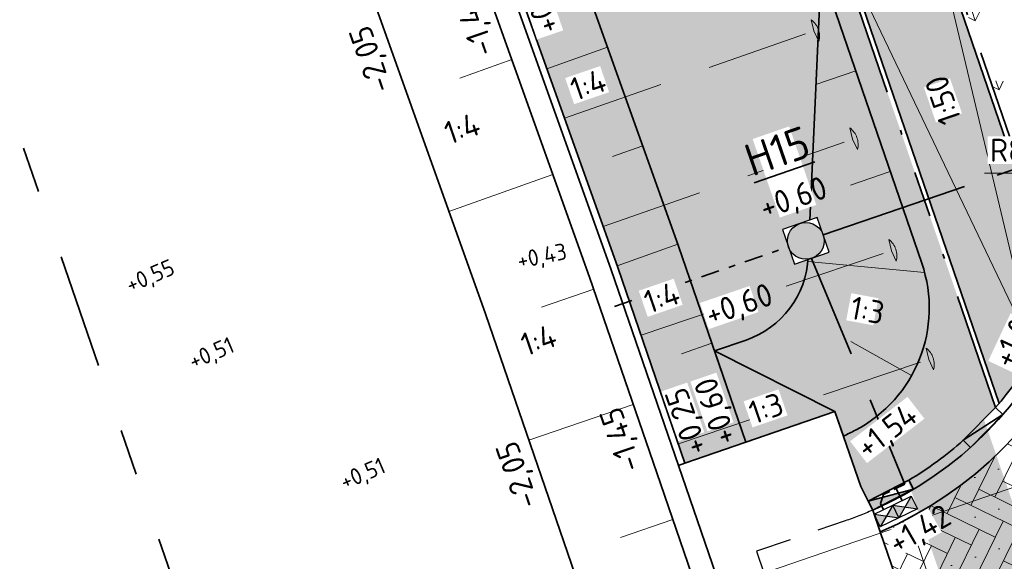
# Model space of a CAD drawing. Header units: metres. Extents: x 264779 to 275389, y 575281 to 580396.
# Tile 154 of 174: x 265479 to 265500, y 577029 to 577041. Entities that reach past the tile are written whole.
import ezdxf

# ---------------------------------------------------------------- set-up
doc = ezdxf.new("R2010")
doc.units = ezdxf.units.M
doc.set_wipeout_variables(frame=1)
for name, pattern in [('AL-TEKENBLADGRENS', [11.5, 2.5, -1.5, 1, -1.5, 1, -1.5, 2.5]), ('B-WE-RI-HWA_HUISAANSLUITING_PVC_125-G', [10, 3.25, -0.75, 1.25, -0.75, 1.25, -0.75, 1.25, -0.75]), ('B-WE-RI-HWA_PVC_125-G', [9.999999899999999, 2.25, -1.0833333, 2.25, -1.0833333, 2.25, -1.0833333]), ('B-WE-RI-HWA_PVC_315-G', [10, 2, -1.125, 0.75, -1.125, 2, -1.125, 0.75, -1.125]), ('B-WE-VH-KANTOPSLUITING_OPSLUITBAND_[AFMETINGEN1]-G', [10, 5.5, -0.875, 0, -0.875, 1, -0.875, 0, -0.875]), ('B-WE-VH-KANTOPSLUITING_TROTTOIRBAND_RWS_[AFMETINGEN1]-G', [10, 2.5, -1.5, 0, -1.5, 0, -1.5, 0, -1.5, 0, -1.5]), ('DASHED', [19.049999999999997, 12.7, -6.35]), ('HIDDEN', [9.524999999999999, 6.35, -3.175])]:
    doc.linetypes.add(name, pattern=pattern)
for name, color, linetype, lineweight, true_color in [('B-WE-KL-TRACE-A', 9, 'Continuous', 13, 0x808080), ('N-GV-GR-GRAS_BERMKRUIDENMENGSEL-A', 7, 'Continuous', 18, 0x00a500), ('N-OI-RI-HWA_KOLKAANSLUITING_PVC_160-G', 150, 'B-WE-RI-HWA_HUISAANSLUITING_PVC_125-G', 35, 0x007fff), ('N-OI-RI-HWA_KOLKAANSLUITING_PVC_200-G', 150, 'B-WE-RI-HWA_PVC_125-G', 35, 0x007fff), ('N-OI-RI-HWA_PVC_315-G', 150, 'B-WE-RI-HWA_PVC_315-G', 35, 0x007fff), ('N-WE-RI-HWA_KOLK-S', 150, 'Continuous', 25, 0x007fff), ('N-WE-RI-HWA_RIOOLPUT_INSPECTIEPUT-S', 150, 'Continuous', 25, 0x007fff), ('N-WE-VH-VERHARDING_STRAATBAKSTEEN_DIKFORMAAT_KEPER-ROOD-PAARS-A', 7, 'Continuous', 18, 0xa45729), ('N-WE-VH-VERHARDING_STRAATBAKSTEEN_WAALFORMAAT_HALF_PAARS-BRUIN-A', 7, 'Continuous', 18, 0x66332b)]:
    doc.layers.add(name, color=color, linetype=linetype, lineweight=lineweight, true_color=true_color)
for name, color, linetype, lineweight in [('B-XX-AL-HOOGTELABEL-T25', 252, 'Continuous', 9), ('N-WA-RI-DETAIL1-G', 1, 'HIDDEN', 18), ('N-WE-GK-BESCHOEIING-G', 130, 'B-WE-GK-BESCHOEIING_TYPE_1-G', 35), ('N-WE-GK-BESCHOEIING_ACHTERKANT-G', 130, 'Continuous', 35), ('N-WE-GW-TALUD_KRUIN-G', 3, 'Continuous', 35), ('N-WE-GW-TALUD_TEEN-G', 94, 'Continuous', 35), ('N-WE-GW-TALUDARCERING_KORT-G', 90, 'Continuous', 18), ('N-WE-GW-TALUDARCERING_LANG-G', 60, 'Continuous', 13), ('N-WE-GW-WATERGANG_BODEM-G', 44, 'Continuous', 35), ('N-WE-RI-ALGEMEEN-PUTNUMMER_HWA-T35', 7, 'Continuous', 35), ('N-WE-VH-GOOT_SBS-G', 40, 'Continuous', 35), ('N-WE-VH-HELLING_AANDUIDING-G', 30, 'Continuous', 18), ('N-WE-VH-KANTOPSLUITING_ELEMENT_EINDVERLOOPBAND_110-220x250-G', 40, 'Continuous', 35), ('N-WE-VH-KANTOPSLUITING_ELEMENT_VERLOOPBAND_110-220x250_190-220x160-G', 40, 'Continuous', 35), ('N-WE-VH-KANTOPSLUITING_INRITBAND_190-220x160-G', 60, 'B-WE-VH-KANTOPSLUITING_GAZONBAND_[AFMETINGEN1]-G', 35), ('N-WE-VH-KANTOPSLUITING_OPSLUITBAND_100x200-G', 60, 'B-WE-VH-KANTOPSLUITING_OPSLUITBAND_[AFMETINGEN1]-G', 35), ('N-WE-VH-KANTOPSLUITING_TROTTOIRBAND_RWS_110-220x250-G', 60, 'B-WE-VH-KANTOPSLUITING_TROTTOIRBAND_RWS_[AFMETINGEN1]-G', 35), ('N-WE-VH-KNIKLIJN_AANDUIDING-G', 30, 'Continuous', 18), ('N-WE-VH-VERHARDING_STRAATBAKSTEEN_DIKFORMAAT_KEPER-G', 40, 'Continuous', 35), ('N-WE-VH-VERHARDING_STRAATBAKSTEEN_WAALFORMAAT_HALF-G', 40, 'Continuous', 35), ('N-XX-AL-HOOGTELABEL-T25-M', 7, 'Continuous', 25), ('T-WE-GR-TOEKOMSTIG-G', 3, 'DASHED', 25), ('X-XX-AL-AANPIJLING-T25', 7, 'Continuous', 25), ('X-XX-AL-TEKENBLADGRENS-G', 7, 'AL-TEKENBLADGRENS', 35)]:
    doc.layers.add(name, color=color, linetype=linetype, lineweight=lineweight)
doc.layers.add('X-XX-AL-HULPLAAG-G', color=6, linetype='Continuous', lineweight=18, plot=False)
doc.styles.add('NLCS-ISO-ANNOTATIVE-T25', font='NLCS-ISO.ttf', dxfattribs={"height": 2.5})
doc.styles.add('NLCS-ISO-ANNOTATIVE-T35', font='NLCS-ISO.ttf', dxfattribs={"height": 3.5})
doc.styles.add('NLCS-ISO-M1000-T25', font='NLCS-ISO.ttf', dxfattribs={"height": 2.5})
doc.linetypes.add('B-WE-GK-BESCHOEIING_TYPE_1-G', pattern='A,7.5,[151,NLCS.shx,S=2,R=0,X=-0.25,Y=0.6],2.5', length=10)
doc.linetypes.add('B-WE-VH-KANTOPSLUITING_GAZONBAND_[AFMETINGEN1]-G', pattern='A,4,-3,[160,NLCS.shx,S=0.25,R=0,X=0,Y=0],-3', length=10)
doc.dimstyles.new('NLCS-ANNOTATIVE-T25-SCHRAP', dxfattribs={"dimtxt": 2.5, "dimasz": 1.4, "dimexe": 2, "dimexo": 2, "dimgap": 0.7, "dimtad": 1, "dimzin": 0, "dimtxsty": 'NLCS-ISO-ANNOTATIVE-T25', "dimblk": 'OBLIQUE', "dimcen": 2.5, "dimdle": 2, "dimclrd": 256, "dimclre": 256, "dimclrt": 256, "dimadec": 1, "dimazin": 0, "dimtfac": 1, "dimtofl": 0, "dimtmove": 1, "dimatfit": 0, "dimldrblk": 'OBLIQUE', "dimfxl": 2, "dimfxlon": 1, "dimtfillclr": 256, "dimtolj": 1, "dimtzin": 0, "dimlwd": 18, "dimlwe": 18, "dimarcsym": 0})
pattern_1 = [(109.0885257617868, (53431.10337810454, 115509.4028793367), (-1.011904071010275, 0.4916046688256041), [0.2109375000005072, -1.380052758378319]), (64.0885257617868, (53431.10337810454, 115509.4028793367), (-1.011904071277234, 0.4916046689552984), [0.2109375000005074, -0.9140625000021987]), (154.0885257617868, (53431.10337810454, 115509.4028793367), (-0.4916046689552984, -1.011904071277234), [0.2109375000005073, -0.9140625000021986])]

# ---------------------------------------------------------------- blocks, each defined once
blk = doc.blocks.new('*U278')
blk.add_wipeout([(-1.125000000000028, 0.7499999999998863), (1.124999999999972, 0.7499999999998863), (1.124999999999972, -0.7499999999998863), (-1.125000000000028, -0.7499999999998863)])
h = blk.add_hatch(color=256)
h.dxf.hatch_style = 1
h.paths.add_polyline_path([(0, 0), (-1.124999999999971, 0.7499999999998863), (-1.124999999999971, -0.7499999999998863)])
h.paths.add_polyline_path([(1.124999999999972, -0.7499999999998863), (1.124999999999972, 0.7499999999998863), (5.551115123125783e-17, -1.110223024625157e-16)])
for p, q in [((-1.124999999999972, -0.7499999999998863), (1.124999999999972, 0.7499999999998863)), ((1.124999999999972, -0.7499999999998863), (-1.124999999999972, 0.7499999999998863))]:
    blk.add_line(p, q)
at = {"flags": 128}
blk.add_lwpolyline([(-1.124999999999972, -0.7499999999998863), (1.124999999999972, -0.7499999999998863), (1.124999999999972, 0.7499999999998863), (-1.124999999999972, 0.7499999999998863)], close=True, dxfattribs=at)
blk = doc.blocks.new('*U279')
blk.add_wipeout([(-1.125000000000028, 0.7499999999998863), (1.124999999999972, 0.7499999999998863), (1.124999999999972, -0.7499999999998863), (-1.125000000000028, -0.7499999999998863)])
h = blk.add_hatch(color=256)
h.dxf.hatch_style = 1
h.paths.add_polyline_path([(0, 0), (-1.124999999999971, 0.7499999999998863), (-1.124999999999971, -0.7499999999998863)])
h.paths.add_polyline_path([(1.124999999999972, -0.7499999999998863), (1.124999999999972, 0.7499999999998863), (5.551115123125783e-17, -1.110223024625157e-16)])
for p, q in [((-1.124999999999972, -0.7499999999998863), (1.124999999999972, 0.7499999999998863)), ((1.124999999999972, -0.7499999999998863), (-1.124999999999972, 0.7499999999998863))]:
    blk.add_line(p, q)
at = {"flags": 128}
blk.add_lwpolyline([(-1.124999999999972, -0.7499999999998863), (1.124999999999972, -0.7499999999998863), (1.124999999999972, 0.7499999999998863), (-1.124999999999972, 0.7499999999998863)], close=True, dxfattribs=at)
blk = doc.blocks.new('*U280')
blk.add_wipeout([(-1.125000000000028, 0.7499999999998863), (1.124999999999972, 0.7499999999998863), (1.124999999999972, -0.7499999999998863), (-1.125000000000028, -0.7499999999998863)])
h = blk.add_hatch(color=256)
h.dxf.hatch_style = 1
h.paths.add_polyline_path([(0, 0), (-1.124999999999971, 0.7499999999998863), (-1.124999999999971, -0.7499999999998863)])
h.paths.add_polyline_path([(1.124999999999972, -0.7499999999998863), (1.124999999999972, 0.7499999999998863), (5.551115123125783e-17, -1.110223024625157e-16)])
for p, q in [((-1.124999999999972, -0.7499999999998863), (1.124999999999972, 0.7499999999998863)), ((1.124999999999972, -0.7499999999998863), (-1.124999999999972, 0.7499999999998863))]:
    blk.add_line(p, q)
at = {"flags": 128}
blk.add_lwpolyline([(-1.124999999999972, -0.7499999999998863), (1.124999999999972, -0.7499999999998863), (1.124999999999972, 0.7499999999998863), (-1.124999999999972, 0.7499999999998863)], close=True, dxfattribs=at)
blk = doc.blocks.new('*U269')
blk.add_wipeout([(-1.125000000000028, 0.7499999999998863), (1.124999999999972, 0.7499999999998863), (1.124999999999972, -0.7499999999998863), (-1.125000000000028, -0.7499999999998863)])
h = blk.add_hatch(color=256)
h.dxf.hatch_style = 1
h.paths.add_polyline_path([(0, 0), (-1.124999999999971, 0.7499999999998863), (-1.124999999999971, -0.7499999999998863)])
h.paths.add_polyline_path([(1.124999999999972, -0.7499999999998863), (1.124999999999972, 0.7499999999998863), (5.551115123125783e-17, -1.110223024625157e-16)])
for p, q in [((-1.124999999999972, -0.7499999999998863), (1.124999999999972, 0.7499999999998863)), ((1.124999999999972, -0.7499999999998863), (-1.124999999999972, 0.7499999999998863))]:
    blk.add_line(p, q)
at = {"flags": 128}
blk.add_lwpolyline([(-1.124999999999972, -0.7499999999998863), (1.124999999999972, -0.7499999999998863), (1.124999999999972, 0.7499999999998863), (-1.124999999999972, 0.7499999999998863)], close=True, dxfattribs=at)
blk = doc.blocks.new('*U301')
at = {"flags": 128}
blk.add_lwpolyline([(9.313225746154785e-09, 8.381903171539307e-09), (18.91527827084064, 6.496510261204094)], dxfattribs=at)
blk = doc.blocks.new('*U182')
h = blk.add_hatch(color=256)
h.dxf.hatch_style = 1
h.paths.add_polyline_path([(0, 0.2199999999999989), (-0.9999999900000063, 0.2199999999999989), (-0.9999999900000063, 0)])
for p, q in [((-0.9999999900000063, 0), (0, 0.2199999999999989)), ((0, 0.2199999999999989), (-0.9999999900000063, 0.2199999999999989)), ((-0.9999999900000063, 0.2199999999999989), (-0.9999999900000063, 0)), ((0, 0), (0, 0.2199999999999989)), ((-0.9999999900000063, 0), (0, 0))]:
    blk.add_line(p, q)
blk = doc.blocks.new('*U156')
for p, q in [((-0.4999999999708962, 0), (-5.820766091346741e-11, 0.1099999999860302)), ((-5.820766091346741e-11, 0.1099999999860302), (-0.5000000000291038, 0.1099999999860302)), ((-0.5000000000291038, 0.1099999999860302), (-0.4999999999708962, 0)), ((0, 0), (-5.820766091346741e-11, 0.1099999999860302)), ((-0.4999999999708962, 0), (0, 0))]:
    blk.add_line(p, q)
blk = doc.blocks.new('N-SRI-PUT_HWA-SO')
at = {"ltscale": 0.9999899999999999}
blk.add_wipeout([(-2.000000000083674, 1.9999999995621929), (2.000000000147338, 1.999999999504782), (2.000083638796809, -2.0000000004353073), (-1.9999999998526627, -2.0000000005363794)], dxfattribs=at)
h = blk.add_hatch(color=256, dxfattribs=at)
h.dxf.hatch_style = 1
h.paths.add_polyline_path([(-1.999999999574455, 0, 1), (1.999999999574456, 0, 1)])
at = {"ltscale": 0.9999899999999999, "flags": 128}
blk.add_lwpolyline([(-1.999999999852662, -2.00000000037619), (2.00000000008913, -2.000000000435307), (2.000000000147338, 1.99999999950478), (-2.000000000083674, 1.999999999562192)], close=True, dxfattribs=at)
at = {"ltscale": 0.9999899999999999}
blk.add_circle((0, 0), 1.999999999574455, dxfattribs=at)
blk = doc.blocks.new('_Oblique')
at = {"color": 0, "linetype": 'ByBlock', "lineweight": -2}
blk.add_line((-0.5, -0.5), (0.5, 0.5), dxfattribs=at)
blk = doc.blocks.new('*D309')
at = {"layer": 'Defpoints', "color": 0, "transparency": 16777216}
for p in [(265494.0084626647, 577037.284917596), (265502.008462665, 577037.2849206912)]:
    blk.add_point(p, dxfattribs=at)
at = {"layer": 'X-XX-AL-AANPIJLING-T25', "lineweight": 18, "transparency": 16777216}
blk.add_line((265499.6434626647, 577037.2849197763), (265502.008462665, 577037.2849206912), dxfattribs=at)
at = {"layer": 'X-XX-AL-AANPIJLING-T25', "lineweight": 18, "transparency": 16777216, "xscale": 0.28, "yscale": 0.28, "zscale": 0.28, "rotation": 2.216726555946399e-05}
blk.add_blockref('_Oblique', (265502.008462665, 577037.2849206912), dxfattribs=at)
at = {"layer": 'X-XX-AL-AANPIJLING-T25', "transparency": 16777216, "insert": (265500.5459624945, 577037.7249201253), "char_height": 0.5, "attachment_point": 5, "rotation": 2.2167265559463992e-05, "style": 'NLCS-ISO-ANNOTATIVE-T25', "bg_fill": 3, "box_fill_scale": 1.1, "bg_fill_color": 256, "bg_fill_true_color": 13158600, "bg_fill_transparency": 0}
blk.add_mtext('\\A1;R8,00', dxfattribs=at)

msp = doc.modelspace()

# ---------------------------------------------------------------- hatches: boundary and pattern name
at = {"layer": 'B-WE-KL-TRACE-A'}
h = msp.add_hatch(dxfattribs=at)
h.set_pattern_fill('DOTS', color=256, scale=0.5)
h.set_pattern_definition([(0, (265713.5037215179, 576754.347448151), (0.079375, 0.15875), [0, -0.15875])])
h.paths.add_polyline_path([(265257.4968369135, 576901.5761774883), (265280.0916573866, 576836.2847694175), (265298.3095297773, 576783.2684052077), (265291.7910652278, 576781.3919409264), (265239.3844830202, 576934.357341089), (265222.6545188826, 576983.2093656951), (265230.6998002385, 576979.9387431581), (265245.2970659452, 576937.4214639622), (265245.4268832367, 576937.0400356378)])
h.paths.add_polyline_path([(265223.1412313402, 576984.792636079), (265219.9171446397, 576993.6057803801), (265211.9711137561, 577028.5841000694), (265210.5470434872, 577042.0965979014), (265222.785960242, 577002.9892891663), (265229.9890989, 576982.0087943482)])
h.paths.add_polyline_path([(265207.4883815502, 577055.376185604), (265208.8761607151, 577042.2080411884), (265202.7742237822, 577069.0686844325)])
h.paths.add_polyline_path([(265194.590062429, 577097.9085658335), (265209.1096184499, 577055.7358143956), (265209.6692168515, 577050.4259835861), (265224.3538914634, 577003.5036852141), (265246.8556826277, 576937.9629903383), (265259.0579230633, 576902.1106026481), (265281.6549596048, 576836.8125882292), (265331.2802575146, 576692.4013527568), (265402.2473446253, 576711.0228501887), (265417.8306975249, 576715.0566852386), (265434.2459850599, 576719.39302536), (265450.777129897, 576723.649835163), (265466.979540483, 576727.876377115), (265483.5581751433, 576732.242807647), (265517.7483926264, 576741.1028640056), (265533.9867995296, 576745.3759710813), (265551.2601896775, 576749.8448133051), (265566.6743261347, 576753.91090446), (265582.2410935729, 576757.8706258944), (265589.3106052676, 576759.6852915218), (265591.0430590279, 576760.3291778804), (265486.4121519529, 577064.1697157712), (265488.3031695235, 577064.8209089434), (265593.6022476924, 576759.0400508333), (265591.7270126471, 576758.3430263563), (265591.5804511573, 576758.7686302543), (265589.8027725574, 576758.1081338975), (265582.6495914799, 576756.271991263), (265567.0881413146, 576752.3136223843), (265551.677254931, 576748.2483885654), (265534.4033856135, 576743.7794223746), (265518.1652984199, 576739.5063994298), (265483.9752518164, 576730.646387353), (265467.3979015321, 576726.280295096), (265451.1910992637, 576722.0526075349), (265434.66242537, 576717.7964340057), (265418.2481494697, 576713.4603611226), (265402.66378843, 576709.4262651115), (265330.2160485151, 576690.416310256), (265298.8464300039, 576781.7059561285), (265290.7389347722, 576779.3720590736), (265237.8235169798, 576933.822658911), (265212.5083100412, 577007.7438641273), (265210.3404490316, 577028.3139285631), (265197.8001714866, 577083.5160594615), (265193.029937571, 577097.3714341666)])
at = {"layer": 'N-GV-GR-GRAS_BERMKRUIDENMENGSEL-A'}
h = msp.add_hatch(dxfattribs=at)
h.set_pattern_fill('AGR-KRUIDEN', color=256, scale=0.562500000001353, pattern_type=2)
h.set_pattern_definition(pattern_1)
edge = h.paths.add_edge_path()
edge.add_line((265494.7589938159, 577059.0527183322), (265493.1700782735, 577058.5070559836))
edge.add_line((265493.1700782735, 577058.5070559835), (265501.3461655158, 577034.699087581))
edge.add_line((265501.3461655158, 577034.699087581), (265501.6172335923, 577035.6616477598))
edge.add_arc((265494.0084626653, 577037.2849175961), 7.779999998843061, 347.9569540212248, 378.9533991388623)
edge.add_line((265501.3666548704, 577039.8118539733), (265494.758993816, 577059.0527183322))

# ---------------------------------------------------------------- linework, layer by layer
at = {"layer": 'N-OI-RI-HWA_KOLKAANSLUITING_PVC_160-G', "flags": 128}
msp.add_lwpolyline([(265496.1325580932, 577035.9397386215), (265501.881010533, 577037.9138529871), (265501.9741582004, 577038.1044401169), (265501.5073701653, 577039.4636813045), (265501.6005177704, 577039.6542686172), (265501.7423852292, 577039.7029884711)], dxfattribs=at)
at = {"layer": 'N-WA-RI-DETAIL1-G', "ltscale": 0.35, "flags": 128}
for points in [[(265490.5049224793, 577038.4770865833), (265496.1680480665, 577040.4592592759)], [(265491.345573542, 577036.1226639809), (265497.0086991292, 577038.1048366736)], [(265492.1684105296, 577033.7620025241), (265497.8551895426, 577035.675257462)], [(265492.9804080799, 577031.3975448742), (265498.6671870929, 577033.3107998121)]]:
    msp.add_lwpolyline(points, dxfattribs=at)
for points in [[(265496.0382713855, 577040.1489642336), (265495.9320845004, 577040.3766687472), (265495.8730903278, 577040.6208913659, -0.300000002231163)], [(265496.8789224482, 577037.7945416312), (265496.7727355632, 577038.0222461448), (265496.7137413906, 577038.2664687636, -0.300000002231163)], [(265497.721654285, 577035.366561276), (265497.6182404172, 577035.5955385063), (265497.5622163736, 577035.8404595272, -0.300000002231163)], [(265498.5336518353, 577033.0021036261), (265498.4302379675, 577033.2310808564), (265498.3742139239, 577033.4760018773, -0.300000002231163)]]:
    msp.add_lwpolyline(points, format="xyb", close=True, dxfattribs=at)
at = {"layer": 'N-WE-GK-BESCHOEIING-G', "ltscale": 0.6, "flags": 128}
msp.add_lwpolyline([(265486.6832368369, 577048.7344988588), (265491.5217189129, 577035.1832813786), (265492.9833145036, 577030.9272576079)], dxfattribs=at)
at = {"layer": 'N-WE-GK-BESCHOEIING_ACHTERKANT-G', "flags": 128}
msp.add_lwpolyline([(265492.9833145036, 577030.9272576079), (265493.1251819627, 577030.9759774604), (265491.663586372, 577035.2320012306), (265486.8252366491, 577048.7828315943), (265486.6832368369, 577048.7344988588)], dxfattribs=at)
at = {"layer": 'N-WE-GW-TALUD_KRUIN-G', "ltscale": 0.9999899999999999, "flags": 128}
msp.add_lwpolyline([(265496.0860293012, 577041.703258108), (265498.2770150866, 577035.3233212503, -0.3700684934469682), (265496.83519781, 577031.6932715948, -0.01172405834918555), (265496.5713898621, 577031.5624408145), (265496.3881335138, 577032.0965340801), (265494.4492782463, 577031.4306960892)], format="xyb", dxfattribs=at)
msp.add_lwpolyline([(265496.3881335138, 577032.0965340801), (265493.7672003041, 577033.4168405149)], dxfattribs=at)
at = {"layer": 'N-WE-GW-TALUD_TEEN-G', "ltscale": 0.9999899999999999, "flags": 128}
msp.add_lwpolyline([(265496.0860293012, 577041.703258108), (265495.8028712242, 577035.453917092, -0.3078899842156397), (265494.4545191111, 577033.6528782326), (265493.7672003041, 577033.4168405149), (265494.4492782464, 577031.4306960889)], format="xyb", dxfattribs=at)
at = {"layer": 'N-WE-GW-TALUDARCERING_KORT-G'}
for p, q in [((265489.3593697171, 577039.7524645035), (265488.229246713, 577039.3489524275)), ((265492.2042394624, 577037.8812266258), (265491.5450011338, 577037.6458443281)), ((265497.5918084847, 577037.318576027), (265496.7261132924, 577037.02128063)), ((265491.1382019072, 577034.7606319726), (265490.0032622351, 577034.3708731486)), ((265498.0559427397, 577032.8808998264), (265496.7367109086, 577033.6211366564)), ((265493.7098018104, 577033.5839793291), (265493.0477536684, 577033.356620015)), ((265492.8594172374, 577029.7486208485), (265491.7244775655, 577029.3588620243))]:
    msp.add_line(p, q, dxfattribs=at)
at = {"layer": 'N-WE-GW-TALUDARCERING_LANG-G'}
for p, q in [((265491.438668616, 577040.0253710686), (265490.1201919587, 577039.5546064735)), ((265496.838918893, 577039.5109170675), (265495.9732237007, 577039.2136216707)), ((265490.2503452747, 577037.2570943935), (265487.9900992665, 577036.4500702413)), ((265492.9698103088, 577035.737082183), (265491.6513336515, 577035.2663175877)), ((265498.3378014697, 577035.1240437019), (265495.7963745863, 577035.3597475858)), ((265491.9988095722, 577032.2546264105), (265489.7289302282, 577031.4751087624))]:
    msp.add_line(p, q, dxfattribs=at)
at = {"layer": 'N-WE-GW-WATERGANG_BODEM-G', "flags": 128}
msp.add_lwpolyline([(265485.0064772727, 577052.2641437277), (265483.0576774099, 577050.5446134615), (265483.9521062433, 577047.7593446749), (265488.784667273, 577034.2247103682), (265490.2405436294, 577029.9853404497), (265493.5340056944, 577020.3951002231), (265495.0003239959, 577016.125324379), (265496.3294605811, 577012.3777690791), (265496.66556287, 577011.4359435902), (265498.9326200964, 577012.2236789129)], dxfattribs=at)
at = {"layer": 'N-WE-GW-WATERGANG_BODEM-G'}
msp.add_lwpolyline([(265497.2662948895, 577016.9162230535), (265498.5965423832, 577013.1655355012), (265498.9326200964, 577012.2236789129), (265499.4020482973, 577012.3901902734), (265497.738372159, 577017.0809936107), (265496.2767765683, 577021.3370173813), (265492.9833145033, 577030.9272576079), (265491.5217189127, 577035.1832813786), (265486.6832368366, 577048.7344988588), (265485.4323342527, 577052.4096049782), (265485.0064772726, 577052.2641437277), (265486.2123522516, 577048.5663688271), (265491.0498134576, 577035.0180105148), (265492.5104229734, 577030.7648580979), (265495.8038850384, 577021.1746178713)], close=True, dxfattribs=at)
at = {"layer": 'N-WE-VH-HELLING_AANDUIDING-G'}
msp.add_lwpolyline([(265498.5450652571, 577042.5477355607), (265500.733403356, 577033.3729394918), (265496.6534991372, 577041.8981375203)], dxfattribs=at)
at = {"layer": 'N-WE-VH-KANTOPSLUITING_INRITBAND_190-220x160-G', "flags": 128}
msp.add_lwpolyline([(265501.3461655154, 577034.6990875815, -0.09430290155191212), (265499.88352925, 577032.184722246)], format="xyb", dxfattribs=at)
at = {"layer": 'N-WE-VH-KANTOPSLUITING_OPSLUITBAND_100x200-G', "flags": 128}
msp.add_lwpolyline([(265501.3461655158, 577034.699087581), (265493.1700782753, 577058.5070559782), (265494.758993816, 577059.052718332)], dxfattribs=at)
at = {"layer": 'N-WE-VH-KANTOPSLUITING_TROTTOIRBAND_RWS_110-220x250-G', "ltscale": 0.9999899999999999, "flags": 128}
msp.add_lwpolyline([(265499.1808008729, 577031.4732640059, -0.04723725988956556), (265497.9980979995, 577030.6057552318, -0.04723725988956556)], format="xyb", dxfattribs=at)
at = {"layer": 'N-WE-VH-KNIKLIJN_AANDUIDING-G', "ltscale": 0.75}
msp.add_lwpolyline([(265497.9877958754, 577029.7923274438), (265499.5280913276, 577025.307137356)], dxfattribs=at)
at = {"layer": 'N-WE-VH-VERHARDING_STRAATBAKSTEEN_WAALFORMAAT_HALF-G', "flags": 128}
msp.add_lwpolyline([(265501.2917656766, 577034.5496119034), (265493.0430200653, 577058.5691543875), (265494.7265139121, 577059.1472966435)], dxfattribs=at)
at = {"layer": 'X-XX-AL-HULPLAAG-G'}
msp.add_lwpolyline([(265288.4975913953, 576957.7215031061), (265312.1127161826, 576965.831364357), (265325.1456067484, 576970.3070948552), (265343.0314949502, 576976.4494325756), (265360.262531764, 576982.3668824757), (265372.8414464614, 576986.686709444), (265451.3243783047, 577013.6391686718), (265466.2866663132, 577018.7774891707), (265498.027145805, 577029.6777442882), (265507.0782896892, 577032.7860709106)], dxfattribs=at)
at = {"layer": 'X-XX-AL-TEKENBLADGRENS-G'}
msp.add_line((265453.0587069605, 577112.0105419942), (265508.616905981, 576951.4640615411), dxfattribs=at)

# ---------------------------------------------------------------- block references
at = {"layer": 'N-OI-RI-HWA_PVC_315-G', "xscale": -0.2000000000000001, "yscale": 0.2, "zscale": 0.2, "rotation": 217.9067982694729}
msp.add_blockref('*U301', (265491.5929882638, 577034.3801870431, 0.4710792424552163), dxfattribs=at)
at = {"layer": 'N-WE-VH-KANTOPSLUITING_ELEMENT_VERLOOPBAND_110-220x250_190-220x160-G', "xscale": -1.999999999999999, "yscale": 2, "zscale": 2, "rotation": 45.35368592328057}
msp.add_blockref('*U156', (265499.3373216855, 577031.3186637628), dxfattribs=at)

# ---------------------------------------------------------------- next in the draw order: texts
at = {"layer": 'B-XX-AL-HOOGTELABEL-T25', "char_height": 0.36, "width": 0.36, "attachment_point": 1, "style": 'NLCS-ISO-ANNOTATIVE-T25', "bg_fill": 3, "box_fill_scale": 1.1, "bg_fill_color": 256, "bg_fill_transparency": 0}
for s, insert, rotation in [('+0,43', (265489.4427771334, 577035.5522443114), 11.67573179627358), ('+0,55', (265480.9155275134, 577035.0041952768), 23.106376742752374), ('+0,51', (265482.2849768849, 577033.3421455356), 23.106376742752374), ('+0,51', (265485.5753659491, 577030.7193577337), 23.106376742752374)]:
    msp.add_mtext(s, dxfattribs=dict(at, insert=insert, rotation=rotation))

# ---------------------------------------------------------------- next in the draw order: hatches: boundary and pattern name
at = {"layer": 'N-GV-GR-GRAS_BERMKRUIDENMENGSEL-A'}
h = msp.add_hatch(dxfattribs=at)
h.set_pattern_fill('AGR-KRUIDEN', color=256, scale=0.562500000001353, pattern_type=2)
h.set_pattern_definition(pattern_1)
edge = h.paths.add_edge_path()
edge.add_line((265484.84750791, 577087.9139983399), (265484.8158329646, 577087.9031205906))
edge.add_line((265484.8158329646, 577087.9031205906), (265483.8190102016, 577090.925643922))
edge.add_line((265483.8190102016, 577090.925643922), (265474.9575660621, 577087.9944957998))
edge.add_line((265474.9575660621, 577087.9944957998), (265486.8996136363, 577052.9091960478))
edge.add_line((265486.8996136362, 577052.9091960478), (265485.5742820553, 577052.4580905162))
edge.add_line((265485.5742820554, 577052.4580905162), (265486.8252366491, 577048.7828315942))
edge.add_line((265486.8252366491, 577048.7828315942), (265491.663586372, 577035.2320012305))
edge.add_line((265491.663586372, 577035.2320012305), (265493.1251819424, 577030.9759775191))
edge.add_line((265493.1251819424, 577030.9759775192), (265496.388133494, 577032.0965341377))
edge.add_line((265496.388133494, 577032.0965341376), (265496.9476916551, 577030.4669280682))
edge.add_line((265496.9476916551, 577030.4669280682), (265497.10864087, 577030.1487987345))
edge.add_line((265497.1086408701, 577030.1487987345), (265497.9983252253, 577030.6053748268))
edge.add_arc((265493.9769388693, 577037.3238957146), 7.830074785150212, 300.9027284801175, 311.651589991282)
edge.add_line((265499.1808008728, 577031.473264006), (265499.8835292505, 577032.1847222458))
edge.add_line((265499.8835292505, 577032.1847222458), (265490.3747976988, 577059.8732208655))
edge.add_line((265490.3747976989, 577059.8732208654), (265494.0444359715, 577061.133441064))
edge.add_line((265494.0444359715, 577061.133441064), (265484.8475079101, 577087.9139983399))
at = {"layer": 'N-WE-VH-VERHARDING_STRAATBAKSTEEN_WAALFORMAAT_HALF_PAARS-BRUIN-A'}
h = msp.add_hatch(dxfattribs=at)
h.set_pattern_fill('AVH-SBS_WAALFORMAAT_HALFST', color=256, scale=28.12500000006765, angle=359.8648733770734, style=0, pattern_type=2)
h.set_pattern_definition([(18.95339913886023, (53431.1033781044, 115509.4028793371), (-0.09134972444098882, 0.2660014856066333), []), (108.9533991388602, (53432.16738404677, 115509.7682782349), (-1.064005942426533, -0.3653988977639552), [0.2812500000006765, -0.2812500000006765]), (108.9533991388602, (53431.54403135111, 115509.8515802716), (-1.064005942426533, -0.3653988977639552), [0.2812500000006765, -0.2812500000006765]), (18.95339913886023, (53431.58970621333, 115509.7185795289), (-0.1826994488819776, 0.5320029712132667), [0, -1.125000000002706, 0, 0, 0]), (18.95339913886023, (53432.03035946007, 115510.1672804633), (-0.1826994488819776, 0.5320029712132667), [0, -1.125000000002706, 0, 0, 0])])
edge = h.paths.add_edge_path()
edge.add_line((265493.0430200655, 577058.5691543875), (265492.393422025, 577060.4607205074))
edge.add_line((265492.393422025, 577060.4607205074), (265490.5018559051, 577059.8111224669))
edge.add_line((265490.5018559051, 577059.811122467), (265499.958965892, 577032.2729408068))
edge.add_arc((265494.0084626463, 577037.2849176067), 7.780000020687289, 319.8933088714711, 339.4159099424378)
edge.add_line((265501.2917656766, 577034.5496119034), (265493.0430200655, 577058.5691543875))

# ---------------------------------------------------------------- next in the draw order: linework, layer by layer
at = {"layer": 'N-WE-GW-TALUD_KRUIN-G', "ltscale": 0.9999899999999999, "flags": 128}
msp.add_lwpolyline([(265484.8475079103, 577087.9139983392), (265484.8162700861, 577087.9032707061), (265484.8040000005, 577087.9389999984), (265483.8190102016, 577090.9256439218), (265474.9575660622, 577087.9944957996), (265486.8996136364, 577052.9091960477), (265485.5742820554, 577052.458090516), (265486.8252366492, 577048.7828315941), (265491.6635863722, 577035.2320012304), (265493.1251819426, 577030.975977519), (265496.3881334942, 577032.0965341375), (265496.9476916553, 577030.4669280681), (265497.1086408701, 577030.1487987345)], dxfattribs=at)
at = {"layer": 'N-WE-VH-KANTOPSLUITING_OPSLUITBAND_100x200-G', "flags": 128}
msp.add_lwpolyline([(265494.0444359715, 577061.1334410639), (265490.3747976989, 577059.8732208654), (265499.8835292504, 577032.1847222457)], dxfattribs=at)
at = {"layer": 'N-WE-VH-VERHARDING_STRAATBAKSTEEN_WAALFORMAAT_HALF-G', "flags": 128}
msp.add_lwpolyline([(265494.0769158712, 577061.0388627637), (265490.501855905, 577059.811122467), (265499.958965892, 577032.2729408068)], dxfattribs=at)

# ---------------------------------------------------------------- next in the draw order: block references
at = {"layer": 'N-WE-RI-HWA_KOLK-S', "xscale": -0.2, "yscale": 0.1999999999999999, "zscale": 0.2, "rotation": 205.8247466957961}
msp.add_blockref('*U278', (265497.5077662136, 577029.8263618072), dxfattribs=at)

# ---------------------------------------------------------------- next in the draw order: texts
at = {"layer": 'N-XX-AL-HOOGTELABEL-T25-M', "insert": (265486.2775274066, 577038.9671922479), "char_height": 0.4999999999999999, "width": 1.042879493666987, "attachment_point": 1, "rotation": 108.95339915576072, "style": 'NLCS-ISO-M1000-T25', "bg_fill": 3, "box_fill_scale": 1.1, "bg_fill_color": 256, "bg_fill_transparency": 0}
msp.add_mtext('-2,05', dxfattribs=at)

# ---------------------------------------------------------------- next in the draw order: block references
at = {"layer": 'N-WE-RI-HWA_KOLK-S', "xscale": -0.2, "yscale": 0.1999999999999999, "zscale": 0.2, "rotation": 205.8247466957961}
msp.add_blockref('*U279', (265497.5077662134, 577029.8263618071), dxfattribs=at)

# ---------------------------------------------------------------- next in the draw order: block references
msp.add_blockref('*U280', (265497.9128250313, 577030.0223907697), dxfattribs=at)

# ---------------------------------------------------------------- next in the draw order: block references
msp.add_blockref('*U269', (265497.9128250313, 577030.0223907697), dxfattribs=at)

# ---------------------------------------------------------------- next in the draw order: hatches: boundary and pattern name
at = {"layer": 'N-WE-VH-VERHARDING_STRAATBAKSTEEN_DIKFORMAAT_KEPER-ROOD-PAARS-A'}
h = msp.add_hatch(dxfattribs=at)
h.set_pattern_fill('AVH-SBS_DIKFORMAAT_KEPER', color=256, scale=28.12500000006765, angle=134.86, pattern_type=2)
h.set_pattern_definition([(153.9485257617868, (71884.38890012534, 116960.9372040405), (-0.5191475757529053, -0.1782353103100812), [1.552500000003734, -0.7762500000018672]), (63.94852576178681, (71883.8775317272, 116959.8911297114), (-0.5191475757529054, -0.1782353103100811), [1.552500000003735, -0.7762500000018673]), (153.9485257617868, (71883.43194345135, 116961.1889986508), (-0.5191475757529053, -0.1782353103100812), [0, -2.328750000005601]), (153.9485257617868, (71883.95887020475, 116960.4993949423), (-0.5191475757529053, -0.1782353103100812), [0, -2.328750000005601])])
edge = h.paths.add_edge_path()
edge.add_arc((265500.9916415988, 577016.950581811), 8.49999999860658, 61.92801442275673, 104.5966224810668)
edge.add_line((265498.8495369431, 577025.1762360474), (265497.3719734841, 577029.4787152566))
edge.add_arc((265494.0084626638, 577037.2849175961), 8.500000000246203, 293.310084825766, 335.978738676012)
edge.add_line((265501.7723155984, 577033.8247748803), (265507.8090874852, 577030.6580590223))
edge.add_line((265507.8090874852, 577030.6580590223), (265504.9915759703, 577024.4506168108))

# ---------------------------------------------------------------- next in the draw order: linework, layer by layer
at = {"layer": 'N-OI-RI-HWA_KOLKAANSLUITING_PVC_160-G', "flags": 128}
for points in [[(265497.7167714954, 577030.4274552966), (265497.8474593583, 577030.1574169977)], [(265497.5817523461, 577030.3621113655), (265497.4467331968, 577030.2967674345), (265497.3770579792, 577030.0964043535), (265497.4424019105, 577029.9613852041)]]:
    msp.add_lwpolyline(points, dxfattribs=at)
at = {"layer": 'N-OI-RI-HWA_KOLKAANSLUITING_PVC_200-G', "flags": 128}
msp.add_lwpolyline([(265495.8749341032, 577035.4279793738), (265497.9114315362, 577030.5216630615), (265497.5817523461, 577030.3621113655)], dxfattribs=at)
at = {"layer": 'N-WE-VH-GOOT_SBS-G', "flags": 128}
msp.add_lwpolyline([(265502.0476186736, 577040.0457092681), (265501.5747271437, 577039.8833097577, -0.3907370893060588), (265497.2091019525, 577029.9530402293), (265497.3719734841, 577029.4787152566, 0.392113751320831)], format="xyb", close=True, dxfattribs=at)
at = {"layer": 'N-WE-VH-KNIKLIJN_AANDUIDING-G', "ltscale": 0.75}
msp.add_lwpolyline([(265497.9877958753, 577029.7923274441), (265499.5280913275, 577025.3071373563)], dxfattribs=at)
at = {"layer": 'N-WE-VH-VERHARDING_STRAATBAKSTEEN_DIKFORMAAT_KEPER-G', "flags": 128}
msp.add_lwpolyline([(265506.5873773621, 577041.6047445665), (265502.0476186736, 577040.0457092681, -0.392113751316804), (265497.3719734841, 577029.4787152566), (265498.8495369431, 577025.1762360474, -0.3921132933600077), (265509.0307976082, 577019.7113734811), (265513.570556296, 577021.2704087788)], format="xyb", close=True, dxfattribs=at)
at = {"layer": 'T-WE-GR-TOEKOMSTIG-G', "ltscale": 0.1, "flags": 128}
msp.add_lwpolyline([(265497.2090890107, 577029.9530698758, -0.02020351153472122), (265496.6068548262, 577029.7186531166), (265494.6823626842, 577029.0577476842), (265496.4687572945, 577023.8559408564), (265498.393249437, 577024.5168462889, -0.02020346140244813), (265499.0124380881, 577024.7018883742, -0.02020346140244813)], format="xyb", dxfattribs=at)

# ---------------------------------------------------------------- next in the draw order: block references
at = {"layer": 'N-WE-VH-KANTOPSLUITING_ELEMENT_EINDVERLOOPBAND_110-220x250-G', "yscale": -1, "zscale": -1, "rotation": 27.16638901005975}
msp.add_blockref('*U182', (265497.9983252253, 577030.6053748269), dxfattribs=at)

# ---------------------------------------------------------------- next in the draw order: block references
at = {"layer": 'N-WE-RI-HWA_RIOOLPUT_INSPECTIEPUT-S', "xscale": 0.2000000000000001, "yscale": 0.2000000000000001, "zscale": 0.2000000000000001, "rotation": 199.0017228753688}
msp.add_blockref('N-SRI-PUT_HWA-SO', (265495.7543545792, 577035.8094999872, 0.4710792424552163), dxfattribs=at)

# ---------------------------------------------------------------- next in the draw order: texts
at = {"layer": 'N-XX-AL-HOOGTELABEL-T25-M', "char_height": 0.4999999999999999, "style": 'NLCS-ISO-M1000-T25', "bg_fill": 3, "box_fill_scale": 1.1, "bg_fill_color": 256, "bg_fill_transparency": 0}
for s, insert, width, attachment_point, rotation in [('1:50', (265498.7384299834, 577038.8663105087), 0.7048013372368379, 5, 108.95339915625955), ('+1,04', (265499.7902917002, 577033.2230935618), 1.042879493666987, 1, 64.88505776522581), ('1:3', (265496.7843115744, 577034.6147921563), 0.4999999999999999, 1, 349.32318049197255), ('+1,54', (265496.7879543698, 577031.442101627), 1.48, 1, 37.72407469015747), ('+1,42', (265497.4910021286, 577029.4076271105), 1.042879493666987, 1, 29.85558891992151)]:
    msp.add_mtext(s, dxfattribs=dict(at, insert=insert, width=width, attachment_point=attachment_point, rotation=rotation))

# ---------------------------------------------------------------- next in the draw order: dimensions: what is measured, and where the dimension line sits
at = {"layer": 'X-XX-AL-AANPIJLING-T25'}
dim = msp.add_radius_dim(center=(265494.0084626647, 577037.284917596), mpoint=(265502.008462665, 577037.2849206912), dimstyle='NLCS-ANNOTATIVE-T25-SCHRAP', override={"dimtfill": 1}, dxfattribs=at)
dim.commit()
dim.dimension.update_dxf_attribs({"geometry": '*D309', "text_midpoint": (265500.5459626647, 577037.2849201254), "dimtype": 164})

# ---------------------------------------------------------------- next in the draw order: linework, layer by layer
at = {"layer": 'N-WE-GW-TALUD_KRUIN-G', "ltscale": 0.9999899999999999, "flags": 128}
msp.add_lwpolyline([(265494.4492782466, 577031.4306960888), (265492.9849215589, 577035.6947599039), (265488.1472138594, 577049.2437921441), (265486.8996136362, 577052.9091960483)], dxfattribs=at)

# ---------------------------------------------------------------- next in the draw order: texts
at = {"layer": 'N-WE-RI-ALGEMEEN-PUTNUMMER_HWA-T35', "insert": (265495.3092900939, 577037.2540154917), "char_height": 0.7, "width": 0.6999999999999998, "attachment_point": 5, "rotation": 19.0885257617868, "style": 'NLCS-ISO-ANNOTATIVE-T35', "bg_fill": 3, "box_fill_scale": 1.1, "bg_fill_color": 256, "bg_fill_true_color": 13158600, "bg_fill_transparency": 0}
msp.add_mtext('{\\LH15\\P\\H0.71429x;\\l+0,60}', dxfattribs=at)
at = {"layer": 'N-XX-AL-HOOGTELABEL-T25-M', "style": 'NLCS-ISO-M1000-T25', "bg_fill": 3, "box_fill_scale": 1.1, "bg_fill_color": 256, "bg_fill_transparency": 0}
for s, insert, char_height, width, attachment_point, rotation in [('+0,25', (265489.9383773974, 577040.2577582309), 0.4999999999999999, 1.042879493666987, 1, 108.95339915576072), ('-1,45', (265488.520574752, 577039.7604788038), 0.4999999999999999, 1.042879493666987, 1, 108.95339915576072), ('1:4', (265490.5813669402, 577039.3203085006), 0.4999999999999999, 0.7048013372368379, 1, 18.953399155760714), ('1:4', (265487.8383549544, 577038.3701642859), 0.4999999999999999, 0.7048013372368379, 1, 18.953399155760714), ('1:4', (265492.1821833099, 577034.6944307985), 0.4999999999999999, 0.7048013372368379, 1, 18.953399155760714), ('+0,60', (265493.5135350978, 577034.4281755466), 0.4999999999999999, 1.042879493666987, 1, 18.953399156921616), ('1:4', (265489.5016778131, 577033.7680758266), 0.4999999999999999, 0.7048013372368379, 1, 18.953399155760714), ('+0,25', (265492.670710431, 577032.5025746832), 0.4999999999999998, 1.042879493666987, 3, 108.95339911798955), ('1:3', (265494.4630809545, 577032.289165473), 0.4999999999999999, 0.7048013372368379, 1, 18.95339915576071), ('-1,45', (265491.7124570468, 577030.7214494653), 0.4999999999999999, 1.042879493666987, 1, 108.95339915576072), ('-2,05', (265489.4694097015, 577029.9281629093), 0.4999999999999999, 1.042879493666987, 1, 108.95339915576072)]:
    msp.add_mtext(s, dxfattribs=dict(at, insert=insert, char_height=char_height, width=width, attachment_point=attachment_point, rotation=rotation))

# ---------------------------------------------------------------- next in the draw order: texts
for s, insert, char_height, width, attachment_point, rotation in [('1:4', (265490.5813669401, 577039.3203085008), 0.4999999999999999, 0.7048013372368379, 1, 18.953399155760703), ('+0,60', (265493.3044319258, 577032.7185366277), 0.4999999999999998, 1.042879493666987, 3, 108.95339911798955)]:
    msp.add_mtext(s, dxfattribs=dict(at, insert=insert, char_height=char_height, width=width, attachment_point=attachment_point, rotation=rotation))

doc.saveas('drawing.dxf')
